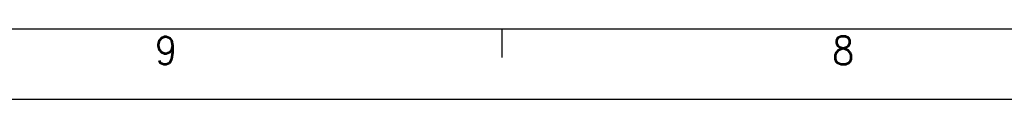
# Model space of a CAD drawing. Header units: millimetres. Extents: x -746 to 1006, y -92 to 517.
# Tile 11 of 59: x -328 to -259, y -92 to -87. Entities that reach past the tile are written whole.
import ezdxf

# ---------------------------------------------------------------- set-up
doc = ezdxf.new("R2010")
doc.units = ezdxf.units.MM
doc.layers.add('1', color=7, linetype='Continuous')
doc.styles.add('CONVERTER_12', font='txt.shx', dxfattribs={"width": 0.9})

# ---------------------------------------------------------------- blocks, each defined once
blk = doc.blocks.new('_A1', base_point=(89.413, -87.216))
at = {"layer": '1', "color": 7, "linetype": 'Continuous'}
blk.add_line((-725.587, -87.216), (89.413, -87.216), dxfattribs=at)
at = {"layer": '1', "color": 2, "linetype": 'Continuous'}
for p, q in [((-294.116, -87.263), (-294.116, -89.263)), ((-745.587, -92.216), (94.413, -92.216))]:
    blk.add_line(p, q, dxfattribs=at)
at = {"layer": '1', "color": 2, "char_height": 2, "attachment_point": 4, "line_spacing_factor": 1.20048, "style": 'CONVERTER_12'}
for s, insert in [('9', (-318.664, -88.763)), ('8', (-270.733, -88.763))]:
    blk.add_mtext(s, dxfattribs=dict(at, insert=insert))

msp = doc.modelspace()

# ---------------------------------------------------------------- block references
msp.add_blockref('_A1', (89.413, -87.216))

doc.saveas('drawing.dxf')
